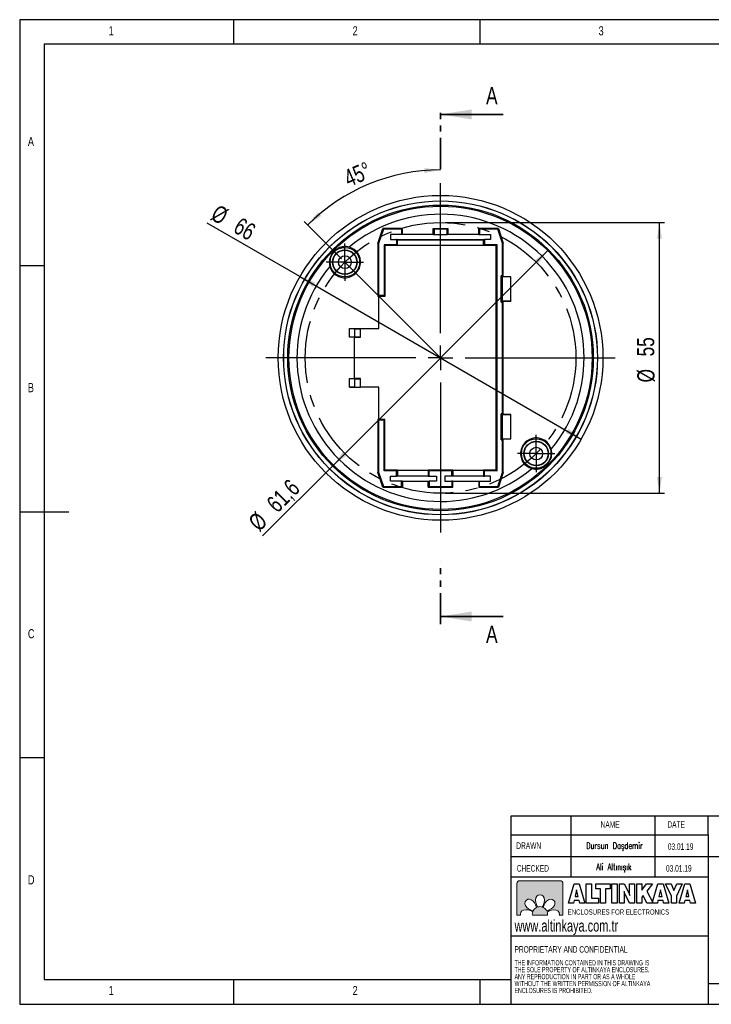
# Model space of a CAD drawing. Header units: millimetres. Extents: x 5 to 292, y 5 to 205.
# Tile 1 of 2: x 5 to 146, y 5 to 205. Entities that reach past the tile are written whole.
import ezdxf

# ---------------------------------------------------------------- set-up
doc = ezdxf.new("R2010")
doc.units = ezdxf.units.MM
doc.linetypes.add('CENTERX2', pattern=[20.32, 12.7, -2.54, 2.54, -2.54])
doc.linetypes.add('PHANTOM', pattern=[12.7, 6.35, -1.27, 1.27, -1.27, 1.27, -1.27])
doc.layers.add('LAYER1', color=7, linetype='Continuous', lineweight=25)
doc.layers.add('LAYER_1', color=179, linetype='Continuous', lineweight=25)
doc.layers.add('LAYER2', color=1, linetype='Continuous')
doc.styles.add('SLDTEXTSTYLE0', font='TXT', dxfattribs={"width": 0.7})
doc.styles.add('SLDTEXTSTYLE1', font='TXT', dxfattribs={"width": 0.75})
doc.styles.add('SLDTEXTSTYLE2', font='TXT', dxfattribs={"width": 0.605})
doc.styles.add('SLDTEXTSTYLE3', font='TXT', dxfattribs={"width": 0.605, "bigfont": 'bigfont'})
doc.dimstyles.new('SLDDIMSTYLE0', dxfattribs={"dimtxt": 3.5, "dimasz": 3.302, "dimexe": 0, "dimexo": 0.0625, "dimgap": 0.875, "dimtad": 1, "dimrnd": 1e-09, "dimzin": 12, "dimdsep": 46, "dimtxsty": 'SLDTEXTSTYLE1', "dimsah": 1, "dimcen": 0.09, "dimadec": 0, "dimazin": 3, "dimtfac": 1, "dimtofl": 0, "dimtmove": 0, "dimatfit": 3, "dimfxl": 1, "dimfrac": 2, "dimtolj": 1, "dimtzin": 12, "dimarcsym": 0})
doc.dimstyles.new('SLDDIMSTYLE1', dxfattribs={"dimtxt": 3.5, "dimasz": 3.302, "dimexe": 0, "dimexo": 0.0625, "dimgap": 0.875, "dimtad": 1, "dimdec": 4, "dimzin": 12, "dimdsep": 46, "dimtxsty": 'SLDTEXTSTYLE1', "dimsah": 1, "dimcen": 0.09, "dimazin": 3, "dimtfac": 1, "dimtofl": 0, "dimtmove": 0, "dimatfit": 3, "dimfxl": 1, "dimfrac": 2, "dimtolj": 1, "dimtzin": 12, "dimarcsym": 0})
doc.dimstyles.new('SLDDIMSTYLE2', dxfattribs={"dimtxt": 3.5, "dimasz": 3.302, "dimexe": 0, "dimexo": 0.0625, "dimgap": 0.875, "dimtad": 1, "dimrnd": 1e-09, "dimzin": 12, "dimdsep": 46, "dimtxsty": 'SLDTEXTSTYLE1', "dimsah": 1, "dimcen": 0, "dimadec": 0, "dimazin": 3, "dimtfac": 1, "dimtmove": 0, "dimatfit": 3, "dimfxl": 1, "dimfrac": 2, "dimtolj": 1, "dimtzin": 12, "dimarcsym": 0})
doc.dimstyles.new('SLDDIMSTYLE3', dxfattribs={"dimtxt": 3.5, "dimasz": 3.302, "dimexe": 0, "dimexo": 0.0625, "dimgap": 0.875, "dimtad": 1, "dimdec": 1, "dimrnd": 1e-09, "dimzin": 12, "dimdsep": 46, "dimtxsty": 'SLDTEXTSTYLE1', "dimsah": 1, "dimcen": 0, "dimadec": 0, "dimazin": 3, "dimtfac": 1, "dimtdec": 1, "dimtmove": 0, "dimatfit": 3, "dimfxl": 1, "dimfrac": 2, "dimtolj": 1, "dimtzin": 12, "dimarcsym": 0})

# ---------------------------------------------------------------- blocks, each defined once
blk = doc.blocks.new('Block4')
at = {"color": 7, "linetype": 'Continuous', "lineweight": 18, "insert": (0.07, 1.37), "char_height": 1.3229, "attachment_point": 1, "style": 'SLDTEXTSTYLE0'}
blk.add_mtext('ENCLOSURES FOR ELECTRONICS', dxfattribs=at)
blk = doc.blocks.new('Block6')
at = {"layer": 'LAYER_1', "color": 250}
for p, q in [((0, 0), (1.27, 4.36)), ((1.27, 4.36), (2.44, 4.36)), ((1.86, 3), (1.49, 1.49)), ((2.22, 1.49), (1.86, 3)), ((2.44, 4.36), (3.71, 0)), ((4.04, 0), (4.04, 4.36)), ((4.04, 4.36), (5.2, 4.36)), ((5.2, 4.36), (5.2, 1.16)), ((6.19, 3.21), (6.19, 4.36)), ((6.19, 4.36), (9.41, 4.36)), ((7.23, 3.21), (6.19, 3.21)), ((7.23, 0), (7.23, 3.21)), ((9.41, 3.21), (8.39, 3.21)), ((8.39, 3.21), (8.39, 0)), ((9.41, 4.36), (9.41, 3.21)), ((9.82, 0), (9.82, 4.36)), ((9.82, 4.36), (11, 4.36)), ((11, 4.36), (11, 0)), ((11.52, 0), (11.52, 4.36)), ((11.52, 4.36), (12.62, 4.36)), ((12.62, 4.36), (13.64, 2.33)), ((13.82, 2.3), (13.82, 4.36)), ((13.82, 4.36), (14.92, 4.36)), ((14.92, 4.36), (14.92, 0)), ((15.42, 0), (15.42, 4.36)), ((15.42, 4.36), (16.57, 4.36)), ((16.57, 4.36), (16.57, 2.92)), ((16.57, 2.92), (17.61, 4.36)), ((17.61, 4.36), (18.96, 4.36)), ((18.96, 4.36), (17.67, 2.75)), ((17.67, 2.75), (19.12, 0)), ((18.94, 0), (20.21, 4.36)), ((20.21, 4.36), (21.38, 4.36)), ((20.8, 3), (20.43, 1.49)), ((21.16, 1.49), (20.8, 3)), ((21.38, 4.36), (22.65, 0)), ((23.27, 1.61), (21.94, 4.36)), ((21.94, 4.36), (23.22, 4.36)), ((23.22, 4.36), (23.84, 2.87)), ((23.84, 2.87), (24.47, 4.36)), ((25.72, 4.36), (24.42, 1.61)), ((24.47, 4.36), (25.72, 4.36)), ((25, 0), (26.27, 4.36)), ((26.27, 4.36), (27.44, 4.36)), ((26.86, 3), (26.49, 1.49)), ((27.21, 1.49), (26.86, 3)), ((27.44, 4.36), (28.71, 0)), ((1.14, 0), (0, 0)), ((1.28, 0.58), (1.14, 0)), ((2.43, 0.58), (1.28, 0.58)), ((1.49, 1.49), (2.22, 1.49)), ((2.56, 0), (2.43, 0.58)), ((3.71, 0), (2.56, 0)), ((6.77, 0), (4.04, 0)), ((5.2, 1.16), (6.77, 1.16)), ((6.77, 1.16), (6.77, 0)), ((8.39, 0), (7.23, 0)), ((11, 0), (9.82, 0)), ((12.62, 0), (11.52, 0)), ((12.62, 2.04), (12.62, 0)), ((13.82, 0), (12.8, 2.01)), ((14.92, 0), (13.82, 0)), ((16.57, 0), (15.42, 0)), ((16.86, 1.75), (16.57, 1.39)), ((16.57, 1.39), (16.57, 0)), ((17.74, 0), (16.86, 1.75)), ((19.12, 0), (17.74, 0)), ((20.08, 0), (18.94, 0)), ((20.22, 0.58), (20.08, 0)), ((21.37, 0.58), (20.22, 0.58)), ((20.43, 1.49), (21.16, 1.49)), ((21.5, 0), (21.37, 0.58)), ((22.65, 0), (21.5, 0)), ((23.27, 0), (23.27, 1.61)), ((24.42, 0), (23.27, 0)), ((24.42, 1.61), (24.42, 0)), ((26.14, 0), (25, 0)), ((26.28, 0.58), (26.14, 0)), ((27.43, 0.58), (26.28, 0.58)), ((26.49, 1.49), (27.21, 1.49)), ((27.56, 0), (27.43, 0.58)), ((28.71, 0), (27.56, 0))]:
    blk.add_line(p, q, dxfattribs=at)
for points in [[(12.7, 2.26), (12.67, 2.37), (12.63, 2.5), (12.59, 2.64)], [(12.59, 2.64), (12.6, 2.56), (12.61, 2.48), (12.62, 2.4)], [(12.62, 2.4), (12.62, 2.31), (12.62, 2.19), (12.62, 2.04)], [(12.8, 2.01), (12.77, 2.07), (12.74, 2.16), (12.7, 2.26)], [(13.64, 2.33), (13.67, 2.28), (13.7, 2.19), (13.73, 2.09)], [(13.82, 1.97), (13.82, 2.06), (13.82, 2.17), (13.82, 2.3)], [(13.73, 2.09), (13.77, 1.99), (13.81, 1.86), (13.85, 1.71)], [(13.85, 1.71), (13.84, 1.79), (13.83, 1.87), (13.82, 1.97)]]:
    blk.add_open_spline(points, degree=3, dxfattribs=at)
blk = doc.blocks.new('SW_NOTE_2')
at = {"layer": 'LAYER1', "color": 0, "char_height": 1.0583, "attachment_point": 1, "style": 'SLDTEXTSTYLE2'}
for s, insert in [('THE INFORMATION CONTAINED IN THIS DRAWING IS', (0, 1.36)), ('ANY REPRODUCTION IN PART OR AS A WHOLE', (0, -1.46)), ('THE SOLE PROPERTY OF ALTINKAYA ENCLOSURES.', (0, -0.05)), ('WITHOUT THE WRITTEN PERMISSION OF ALTINKAYA', (0, -2.87)), ('ENCLOSURES IS PROHIBITED.', (0, -4.28))]:
    blk.add_mtext(s, dxfattribs=dict(at, insert=insert))
blk = doc.blocks.new('_D')
at = {"layer": 'LAYER_1'}
for p, q in [((91.54, 163.79), (136.04, 163.79)), ((135.04, 108.79), (135.04, 163.79)), ((91.54, 108.79), (136.04, 108.79))]:
    blk.add_line(p, q, dxfattribs=at)
for points in [[(135.04, 163.79), (134.53, 160.49), (135.55, 160.49)], [(135.04, 108.79), (135.55, 112.09), (134.53, 112.09)]]:
    blk.add_solid(points, dxfattribs=at)
at = {"layer": 'LAYER_1', "char_height": 3.5, "attachment_point": 1, "rotation": 90, "style": 'SLDTEXTSTYLE1'}
for s, insert in [('55', (130.47, 136.58)), ('%%c', (130.53, 131.3))]:
    blk.add_mtext(s, dxfattribs=dict(at, insert=insert))
blk = doc.blocks.new('_D_1')
at = {"layer": 'LAYER_1'}
blk.add_line((70.39, 156.44), (62.83, 164), dxfattribs=at)
blk.add_arc((90.54, 136.29), 38.19, 90, 135, dxfattribs=at)
for points in [[(90.54, 174.48), (87.22, 174.84), (87.26, 173.83)], [(63.54, 163.29), (66.32, 165.15), (65.63, 165.9)]]:
    blk.add_solid(points, dxfattribs=at)
at = {"layer": 'LAYER_1', "insert": (70.52, 174.17), "char_height": 3.5, "attachment_point": 1, "rotation": 23.1467, "style": 'SLDTEXTSTYLE1'}
blk.add_mtext('45°', dxfattribs=at)
blk = doc.blocks.new('_D_2')
at = {"layer": 'LAYER_1'}
for q in [(43.09, 163.69), (119.12, 119.79)]:
    blk.add_line((61.96, 152.79), q, dxfattribs=at)
for points in [[(61.96, 152.79), (64.57, 150.7), (65.08, 151.58)], [(119.12, 119.79), (116.51, 121.88), (116.01, 121)]]:
    blk.add_solid(points, dxfattribs=at)
at = {"layer": 'LAYER_1', "char_height": 3.5, "attachment_point": 1, "rotation": 330, "style": 'SLDTEXTSTYLE1'}
for s, insert in [('%%c', (45.34, 167.59)), ('66', (49.94, 165))]:
    blk.add_mtext(s, dxfattribs=dict(at, insert=insert))
blk = doc.blocks.new('_D_3')
at = {"layer": 'LAYER_1'}
for q in [(112.33, 158.08), (54.38, 100.13)]:
    blk.add_line((68.75, 114.5), q, dxfattribs=at)
for points in [[(112.33, 158.08), (109.64, 156.1), (110.36, 155.39)], [(68.75, 114.5), (71.45, 116.48), (70.73, 117.19)]]:
    blk.add_solid(points, dxfattribs=at)
at = {"layer": 'LAYER_1', "char_height": 3.5, "attachment_point": 1, "rotation": 45, "style": 'SLDTEXTSTYLE1'}
for s, insert in [('61,6', (54.89, 107.09)), ('%%c', (51.2, 103.32))]:
    blk.add_mtext(s, dxfattribs=dict(at, insert=insert))
blk = doc.blocks.new('SW_CENTERMARKSYMBOL_0')
at = {"layer": 'LAYER_1', "color": 0}
for p, q in [((0, 2.5), (0, 3.8)), ((0, 0), (0, 2.5)), ((-2.5, 0), (-3.8, 0)), ((0, 0), (-2.5, 0)), ((0, 0), (0, -2.5)), ((0, 0), (2.5, 0)), ((2.5, 0), (3.8, 0)), ((0, -2.5), (0, -3.8))]:
    blk.add_line(p, q, dxfattribs=at)
blk = doc.blocks.new('SW_CENTERMARKSYMBOL_1')
at = {"layer": 'LAYER_1', "color": 0}
for p, q in [((0, 2.5), (0, 3.8)), ((0, 0), (0, 2.5)), ((-2.5, 0), (-3.8, 0)), ((0, 0), (-2.5, 0)), ((0, 0), (0, -2.5)), ((0, 0), (2.5, 0)), ((2.5, 0), (3.8, 0)), ((0, -2.5), (0, -3.8))]:
    blk.add_line(p, q, dxfattribs=at)
blk = doc.blocks.new('SW_CENTERMARKSYMBOL_2')
at = {"layer": 'LAYER_1', "color": 0}
for p, q in [((0, 5), (0, 35.5)), ((0, 0), (0, 2.5)), ((-5, 0), (-35.5, 0)), ((0, 0), (-2.5, 0)), ((0, 0), (0, -2.5)), ((0, 0), (2.5, 0)), ((5, 0), (35.5, 0)), ((0, -5), (0, -35.5))]:
    blk.add_line(p, q, dxfattribs=at)

msp = doc.modelspace()

# ---------------------------------------------------------------- hatches: boundary and pattern name
at = {"layer": 'LAYER2'}
h = msp.add_hatch(color=256, dxfattribs=at)
edge = h.paths.add_edge_path(flags=0)
edge.add_spline(control_points=[(106.63894, 30.05263), (106.31671, 30.05263), (106.05385, 29.78977), (106.05385, 29.46755)], knot_values=[0.944444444, 0.944444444, 0.944444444, 0.944444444, 1, 1, 1, 1], weights=[1, 1, 1, 1], degree=3, periodic=0)
edge.add_line((106.05385, 29.46755), (106.05385, 23.03142))
edge.add_line((106.05385, 23.03142), (106.79186, 23.03142))
edge.add_spline(control_points=[(106.79186, 23.03142), (106.77518, 23.1021), (106.76686, 23.1778), (106.76716, 23.25866)], knot_values=[0.777777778, 0.777777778, 0.777777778, 0.777777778, 0.833333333, 0.833333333, 0.833333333, 0.833333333], weights=[1, 1, 1, 1], degree=3, periodic=0)
edge.add_spline(control_points=[(106.76716, 23.25866), (106.76491, 23.82299), (107.18654, 24.14452), (107.89452, 24.15791)], knot_values=[0.722222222, 0.722222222, 0.722222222, 0.722222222, 0.777777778, 0.777777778, 0.777777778, 0.777777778], weights=[1, 1, 1, 1], degree=3, periodic=0)
edge.add_spline(control_points=[(107.89452, 24.15791), (108.51497, 24.16922), (109.13139, 23.82299), (109.27413, 23.73732)], knot_values=[0.666666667, 0.666666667, 0.666666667, 0.666666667, 0.722222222, 0.722222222, 0.722222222, 0.722222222], weights=[1, 1, 1, 1], degree=3, periodic=0)
edge.add_spline(control_points=[(109.27413, 23.73732), (109.22369, 23.58526), (109.19634, 23.42285), (109.19634, 23.25381)], knot_values=[0.611111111, 0.611111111, 0.611111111, 0.611111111, 0.666666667, 0.666666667, 0.666666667, 0.666666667], weights=[1, 1, 1, 1], degree=3, periodic=0)
edge.add_spline(control_points=[(109.19634, 23.25381), (109.19634, 23.17823), (109.20172, 23.10405), (109.21229, 23.03142)], knot_values=[0.555555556, 0.555555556, 0.555555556, 0.555555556, 0.611111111, 0.611111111, 0.611111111, 0.611111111], weights=[1, 1, 1, 1], degree=3, periodic=0)
edge.add_line((109.21229, 23.03142), (112.25676, 23.03142))
edge.add_spline(control_points=[(112.25676, 23.03142), (112.26729, 23.10405), (112.27301, 23.17823), (112.27301, 23.25381)], knot_values=[0.444444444, 0.444444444, 0.444444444, 0.444444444, 0.5, 0.5, 0.5, 0.5], weights=[1, 1, 1, 1], degree=3, periodic=0)
edge.add_spline(control_points=[(112.27301, 23.25381), (112.27301, 23.41982), (112.24653, 23.5795), (112.19787, 23.72922)], knot_values=[0.388888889, 0.388888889, 0.388888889, 0.388888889, 0.444444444, 0.444444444, 0.444444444, 0.444444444], weights=[1, 1, 1, 1], degree=3, periodic=0)
edge.add_spline(control_points=[(112.19787, 23.72922), (112.34533, 23.8174), (112.95807, 24.15952), (113.57474, 24.14808)], knot_values=[0.333333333, 0.333333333, 0.333333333, 0.333333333, 0.388888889, 0.388888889, 0.388888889, 0.388888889], weights=[1, 1, 1, 1], degree=3, periodic=0)
edge.add_spline(control_points=[(113.57474, 24.14808), (114.28277, 24.13473), (114.70436, 23.81324), (114.7021, 23.24891)], knot_values=[0.277777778, 0.277777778, 0.277777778, 0.277777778, 0.333333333, 0.333333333, 0.333333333, 0.333333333], weights=[1, 1, 1, 1], degree=3, periodic=0)
edge.add_spline(control_points=[(114.7021, 23.24891), (114.70245, 23.17169), (114.69465, 23.09932), (114.6794, 23.03142)], knot_values=[0.222222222, 0.222222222, 0.222222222, 0.222222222, 0.277777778, 0.277777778, 0.277777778, 0.277777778], weights=[1, 1, 1, 1], degree=3, periodic=0)
edge.add_line((114.6794, 23.03142), (115.41559, 23.03142))
edge.add_line((115.41559, 23.03142), (115.41559, 29.46755))
edge.add_spline(control_points=[(115.41559, 29.46755), (115.41559, 29.78977), (115.15273, 30.05263), (114.8305, 30.05263)], knot_values=[0.055555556, 0.055555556, 0.055555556, 0.055555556, 0.111111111, 0.111111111, 0.111111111, 0.111111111], weights=[1, 1, 1, 1], degree=3, periodic=0)
edge.add_line((114.8305, 30.05263), (106.63894, 30.05263))
edge = h.paths.add_edge_path(flags=0)
edge.add_spline(control_points=[(111.21836, 24.7144), (111.06622, 24.76471), (110.90355, 24.79214), (110.73468, 24.79214)], knot_values=[0.666666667, 0.666666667, 0.666666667, 0.666666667, 0.833333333, 0.833333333, 0.833333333, 0.833333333], weights=[1, 1, 1, 1], degree=3, periodic=0)
edge.add_spline(control_points=[(110.73468, 24.79214), (110.56875, 24.79214), (110.4089, 24.76579), (110.25909, 24.71709)], knot_values=[0.833333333, 0.833333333, 0.833333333, 0.833333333, 1, 1, 1, 1], weights=[1, 1, 1, 1], degree=3, periodic=0)
edge.add_spline(control_points=[(110.25909, 24.71709), (110.17091, 24.86455), (109.82901, 25.47711), (109.84041, 26.09396)], knot_values=[0, 0, 0, 0, 0.166666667, 0.166666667, 0.166666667, 0.166666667], weights=[1, 1, 1, 1], degree=3, periodic=0)
edge.add_spline(control_points=[(109.84041, 26.09396), (109.85375, 26.80185), (110.1752, 27.22353), (110.73953, 27.22132)], knot_values=[0.166666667, 0.166666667, 0.166666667, 0.166666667, 0.333333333, 0.333333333, 0.333333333, 0.333333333], weights=[1, 1, 1, 1], degree=3, periodic=0)
edge.add_spline(control_points=[(110.73953, 27.22132), (111.30386, 27.22353), (111.62535, 26.80185), (111.6387, 26.09396)], knot_values=[0.333333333, 0.333333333, 0.333333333, 0.333333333, 0.5, 0.5, 0.5, 0.5], weights=[1, 1, 1, 1], degree=3, periodic=0)
edge.add_spline(control_points=[(111.6387, 26.09396), (111.65005, 25.47338), (111.30386, 24.85692), (111.21836, 24.7144)], knot_values=[0.5, 0.5, 0.5, 0.5, 0.666666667, 0.666666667, 0.666666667, 0.666666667], weights=[1, 1, 1, 1], degree=3, periodic=0)
edge = h.paths.add_edge_path(flags=0)
edge.add_spline(control_points=[(109.36651, 25.90048), (109.81228, 25.47087), (110.00343, 24.79205), (110.04438, 24.62873)], knot_values=[0.6, 0.6, 0.6, 0.6, 0.8, 0.8, 0.8, 0.8], weights=[1, 1, 1, 1], degree=3, periodic=0)
edge.add_spline(control_points=[(110.04438, 24.62873), (109.75157, 24.48135), (109.51224, 24.2435), (109.36339, 23.95169)], knot_values=[0.8, 0.8, 0.8, 0.8, 1, 1, 1, 1], weights=[1, 1, 1, 1], degree=3, periodic=0)
edge.add_spline(control_points=[(109.36339, 23.95169), (109.19478, 23.9942), (108.52199, 24.18578), (108.09485, 24.62886)], knot_values=[0, 0, 0, 0, 0.2, 0.2, 0.2, 0.2], weights=[1, 1, 1, 1], degree=3, periodic=0)
edge.add_spline(control_points=[(108.09485, 24.62886), (107.60363, 25.13902), (107.53291, 25.6644), (107.93348, 26.06194)], knot_values=[0.2, 0.2, 0.2, 0.2, 0.4, 0.4, 0.4, 0.4], weights=[1, 1, 1, 1], degree=3, periodic=0)
edge.add_spline(control_points=[(107.93348, 26.06194), (108.33115, 26.46242), (108.85644, 26.3917), (109.36651, 25.90048)], knot_values=[0.4, 0.4, 0.4, 0.4, 0.6, 0.6, 0.6, 0.6], weights=[1, 1, 1, 1], degree=3, periodic=0)
edge = h.paths.add_edge_path(flags=0)
edge.add_spline(control_points=[(113.3813, 24.62193), (112.95157, 24.17611), (112.27279, 23.98493), (112.1096, 23.94406)], knot_values=[0.6, 0.6, 0.6, 0.6, 0.8, 0.8, 0.8, 0.8], weights=[1, 1, 1, 1], degree=3, periodic=0)
edge.add_spline(control_points=[(112.1096, 23.94406), (111.96222, 24.23674), (111.72437, 24.47602), (111.43252, 24.62487)], knot_values=[0.8, 0.8, 0.8, 0.8, 1, 1, 1, 1], weights=[1, 1, 1, 1], degree=3, periodic=0)
edge.add_spline(control_points=[(111.43252, 24.62487), (111.47494, 24.79327), (111.66652, 25.46636), (112.10969, 25.89359)], knot_values=[0, 0, 0, 0, 0.2, 0.2, 0.2, 0.2], weights=[1, 1, 1, 1], degree=3, periodic=0)
edge.add_spline(control_points=[(112.10969, 25.89359), (112.61972, 26.38481), (113.14522, 26.45549), (113.54263, 26.05492)], knot_values=[0.2, 0.2, 0.2, 0.2, 0.4, 0.4, 0.4, 0.4], weights=[1, 1, 1, 1], degree=3, periodic=0)
edge.add_spline(control_points=[(113.54263, 26.05492), (113.94325, 25.65742), (113.87244, 25.13205), (113.3813, 24.62193)], knot_values=[0.4, 0.4, 0.4, 0.4, 0.6, 0.6, 0.6, 0.6], weights=[1, 1, 1, 1], degree=3, periodic=0)

# ---------------------------------------------------------------- linework, layer by layer
at = {"color": 7, "linetype": 'PHANTOM', "lineweight": 35}
for p, q in [((90.54143, 174.63989), (90.54143, 187.33989)), ((90.54143, 82.14915), (90.54143, 94.8555))]:
    msp.add_line(p, q, dxfattribs=at)
at = {"color": 7, "linetype": 'Continuous', "lineweight": 35}
for p, q in [((103.24143, 185.75239), (90.54143, 185.75239)), ((103.24143, 83.73665), (90.54143, 83.73665))]:
    msp.add_line(p, q, dxfattribs=at)
at = {"color": 7, "linetype": 'Continuous', "lineweight": 25}
for p, q in [((77.77808, 159.54997), (78.79143, 162.59001)), ((78.92038, 162.4111), (77.957, 159.52094)), ((78.79143, 162.59001), (78.92038, 162.4111)), ((82.79143, 162.59001), (78.79143, 162.59001)), ((82.61251, 162.4111), (78.92038, 162.4111)), ((82.79143, 162.59001), (82.61251, 162.4111)), ((82.61251, 162.4111), (82.61251, 161.34001)), ((82.79143, 161.3749), (82.79143, 162.59001)), ((89.04143, 162.59001), (89.22034, 162.4111)), ((89.04143, 161.3749), (89.04143, 162.59001)), ((89.04143, 162.59001), (92.04143, 162.59001)), ((89.22034, 162.4111), (89.22034, 161.34001)), ((91.86251, 162.4111), (89.22034, 162.4111)), ((92.04143, 162.59001), (91.86251, 162.4111)), ((91.86251, 161.34001), (91.86251, 162.4111)), ((92.04143, 162.59001), (92.04143, 161.3749)), ((98.29143, 162.59001), (98.47034, 162.4111)), ((102.29143, 162.59001), (98.29143, 162.59001)), ((98.29143, 161.3749), (98.29143, 162.59001)), ((98.47034, 162.4111), (98.47034, 161.34001)), ((102.16247, 162.4111), (98.47034, 162.4111)), ((102.16247, 162.4111), (102.29143, 162.59001)), ((103.11251, 159.56098), (102.16247, 162.4111)), ((102.29143, 162.59001), (103.29143, 159.59001)), ((82.61251, 161.34001), (80.39143, 161.34001)), ((80.39143, 161.34001), (80.39143, 160.34001)), ((80.39143, 160.34001), (81.61251, 160.34001)), ((81.61251, 160.34001), (81.61251, 159.26895)), ((81.75652, 160.34001), (81.61251, 160.34001)), ((81.75652, 160.34003), (81.75652, 160.34001)), ((81.79143, 160.30511), (81.75652, 160.34003)), ((81.75652, 160.34003), (99.32634, 160.34003)), ((81.79143, 159.09001), (81.79143, 160.30511)), ((81.79143, 160.30511), (99.29143, 160.30511)), ((82.75652, 161.34001), (82.61251, 161.34001)), ((82.79143, 161.3749), (82.75652, 161.33999)), ((82.75652, 161.33999), (82.75652, 161.34001)), ((89.07634, 161.33999), (82.75652, 161.33999)), ((89.04143, 161.3749), (82.79143, 161.3749)), ((89.04143, 161.3749), (89.07634, 161.33999)), ((89.07634, 161.34001), (89.22034, 161.34001)), ((89.07634, 161.33999), (89.07634, 161.34001)), ((89.22034, 161.34001), (91.86251, 161.34001)), ((92.00652, 161.34001), (91.86251, 161.34001)), ((92.04143, 161.3749), (92.00652, 161.33999)), ((92.00652, 161.33999), (92.00652, 161.34001)), ((98.32634, 161.33999), (92.00652, 161.33999)), ((98.29143, 161.3749), (92.04143, 161.3749)), ((98.29143, 161.3749), (98.32634, 161.33999)), ((98.32634, 161.33999), (98.32634, 161.34001)), ((98.32634, 161.34001), (98.47034, 161.34001)), ((98.47034, 161.34001), (100.69143, 161.34001)), ((99.29143, 160.30511), (99.32634, 160.34003)), ((99.29143, 159.09001), (99.29143, 160.30511)), ((99.32634, 160.34003), (99.32634, 160.34001)), ((99.32634, 160.34001), (99.47034, 160.34001)), ((99.47034, 160.34001), (99.47034, 159.26895)), ((100.69143, 160.34001), (99.47034, 160.34001)), ((100.69143, 161.34001), (100.69143, 160.34001)), ((77.957, 159.52094), (77.77808, 159.54997)), ((77.77808, 159.54997), (77.77808, 148.79001)), ((77.957, 159.52094), (77.957, 148.96895)), ((79.06249, 159.26895), (79.06249, 148.96895)), ((79.06249, 159.26895), (79.24143, 159.09001)), ((81.61251, 159.26895), (79.06249, 159.26895)), ((79.24143, 159.09001), (79.24143, 148.79001)), ((81.79143, 159.09001), (79.24143, 159.09001)), ((81.61251, 159.26895), (81.79143, 159.09001)), ((99.29143, 159.09001), (81.79143, 159.09001)), ((99.47034, 159.26895), (99.29143, 159.09001)), ((101.84143, 159.09001), (99.29143, 159.09001)), ((102.02037, 159.26895), (99.47034, 159.26895)), ((101.84143, 159.09001), (102.02037, 159.26895)), ((101.84143, 152.8243), (101.84143, 159.09001)), ((102.02037, 113.31107), (102.02037, 159.26895)), ((103.29143, 159.59001), (103.11251, 159.56098)), ((103.11251, 152.94003), (103.11251, 159.56098)), ((103.29143, 152.76112), (103.29143, 159.59001)), ((101.86238, 152.80335), (101.84143, 152.8243)), ((101.86238, 147.77667), (101.86238, 152.80335)), ((103.11251, 152.94003), (102.87587, 152.94003)), ((102.87587, 147.63999), (102.87587, 152.94003)), ((102.87587, 152.94003), (103.03383, 152.78206)), ((103.08445, 152.73144), (103.03383, 152.78206)), ((103.03383, 152.78206), (103.03383, 147.79796)), ((104.80665, 152.73144), (103.08445, 152.73144)), ((103.08445, 152.73144), (103.08445, 147.84857)), ((103.29143, 152.76112), (103.11251, 152.94003)), ((104.83632, 152.76112), (103.29143, 152.76112)), ((104.80665, 152.73144), (104.83632, 152.76112)), ((104.80665, 147.84857), (104.80665, 152.73144)), ((104.83632, 147.8189), (104.83632, 152.76112)), ((77.957, 148.96895), (77.77808, 148.79001)), ((78.02808, 148.79001), (77.77808, 148.79001)), ((79.06249, 148.96895), (77.957, 148.96895)), ((79.24143, 148.79001), (78.02808, 148.79001)), ((78.02808, 142.25335), (78.02808, 148.79001)), ((79.06249, 148.96895), (79.24143, 148.79001)), ((101.84143, 147.75572), (101.86238, 147.77667)), ((101.84143, 124.8243), (101.84143, 147.75572)), ((103.03383, 147.79796), (102.87587, 147.63999)), ((102.87587, 147.63999), (103.11251, 147.63999)), ((103.08445, 147.84857), (103.03383, 147.79796)), ((103.08445, 147.84857), (104.80665, 147.84857)), ((103.29143, 147.8189), (103.11251, 147.63999)), ((103.11251, 124.94003), (103.11251, 147.63999)), ((103.29143, 124.76112), (103.29143, 147.8189)), ((103.29143, 147.8189), (104.83632, 147.8189)), ((104.80665, 147.84857), (104.83632, 147.8189)), ((72.04143, 142.25335), (74.27808, 142.25335)), ((72.04143, 142.25335), (73.04143, 142.20674)), ((72.04143, 140.50335), (72.04143, 142.25335)), ((73.04143, 142.20674), (74.26255, 142.20674)), ((73.04143, 142.20674), (73.04143, 140.51889)), ((74.26255, 142.20674), (74.27808, 142.25335)), ((74.26255, 140.51889), (74.26255, 142.20674)), ((74.27808, 140.50335), (74.27808, 142.25335)), ((74.27808, 142.25335), (78.02808, 142.25335)), ((73.04143, 140.51889), (72.04143, 140.50335)), ((73.07808, 140.50335), (72.04143, 140.50335)), ((73.04143, 140.51889), (74.26255, 140.51889)), ((74.27808, 140.50335), (73.07808, 140.50335)), ((73.07808, 132.07667), (73.07808, 140.50335)), ((74.27808, 140.50335), (74.26255, 140.51889)), ((72.04143, 132.07667), (73.07808, 132.07667)), ((72.04143, 132.07667), (73.04143, 132.06113)), ((72.04143, 130.32667), (72.04143, 132.07667)), ((73.04143, 132.06113), (74.26255, 132.06113)), ((73.04143, 132.06113), (73.04143, 130.3422)), ((74.27808, 132.07667), (73.07808, 132.07667)), ((74.26255, 132.06113), (74.27808, 132.07667)), ((74.26255, 130.3422), (74.26255, 132.06113)), ((74.27808, 130.32667), (74.27808, 132.07667)), ((73.04143, 130.3422), (72.04143, 130.32667)), ((72.04143, 130.32667), (74.27808, 130.32667)), ((73.04143, 130.3422), (74.26255, 130.3422)), ((74.27808, 130.32667), (74.26255, 130.3422)), ((78.02808, 130.32667), (74.27808, 130.32667)), ((78.02808, 123.79001), (78.02808, 130.32667)), ((101.86238, 124.80335), (101.84143, 124.8243)), ((101.86238, 119.77667), (101.86238, 124.80335)), ((103.11251, 124.94003), (102.87587, 124.94003)), ((102.87587, 119.63999), (102.87587, 124.94003)), ((102.87587, 124.94003), (103.03383, 124.78206)), ((103.08445, 124.73144), (103.03383, 124.78206)), ((103.03383, 124.78206), (103.03383, 119.79796)), ((104.80665, 124.73144), (103.08445, 124.73144)), ((103.08445, 124.73144), (103.08445, 119.84857)), ((103.29143, 124.76112), (103.11251, 124.94003)), ((104.83632, 124.76112), (103.29143, 124.76112)), ((104.80665, 124.73144), (104.83632, 124.76112)), ((104.80665, 119.84857), (104.80665, 124.73144)), ((104.83632, 119.8189), (104.83632, 124.76112)), ((77.77808, 123.79001), (77.957, 123.61107)), ((78.02808, 123.79001), (77.77808, 123.79001)), ((77.77808, 123.79001), (77.77808, 113.03005)), ((77.957, 123.61107), (77.957, 113.05908)), ((79.06249, 123.61107), (77.957, 123.61107)), ((79.24143, 123.79001), (78.02808, 123.79001)), ((79.24143, 123.79001), (79.06249, 123.61107)), ((79.06249, 113.31107), (79.06249, 123.61107)), ((79.24143, 113.49001), (79.24143, 123.79001)), ((101.84143, 119.75572), (101.86238, 119.77667)), ((101.84143, 113.49001), (101.84143, 119.75572)), ((103.03383, 119.79796), (102.87587, 119.63999)), ((102.87587, 119.63999), (103.11251, 119.63999)), ((103.08445, 119.84857), (103.03383, 119.79796)), ((103.08445, 119.84857), (104.80665, 119.84857)), ((103.29143, 119.8189), (103.11251, 119.63999)), ((103.11251, 113.01904), (103.11251, 119.63999)), ((103.29143, 119.8189), (104.83632, 119.8189)), ((103.29143, 112.99001), (103.29143, 119.8189)), ((104.80665, 119.84857), (104.83632, 119.8189)), ((77.77808, 113.03005), (77.957, 113.05908)), ((78.79143, 109.99001), (77.77808, 113.03005)), ((77.957, 113.05908), (78.92038, 110.16892)), ((79.24143, 113.49001), (79.06249, 113.31107)), ((81.61251, 113.31107), (79.06249, 113.31107)), ((81.79143, 113.49001), (79.24143, 113.49001)), ((80.39143, 112.24001), (81.61251, 112.24001)), ((80.39143, 111.24001), (80.39143, 112.24001)), ((81.61251, 113.31107), (81.79143, 113.49001)), ((81.61251, 112.24001), (81.61251, 113.31107)), ((81.75652, 112.24001), (81.61251, 112.24001)), ((81.79143, 112.2749), (81.75652, 112.23999)), ((81.75652, 112.23999), (81.75652, 112.24001)), ((88.07634, 112.23999), (81.75652, 112.23999)), ((81.79143, 113.49001), (81.79143, 112.2749)), ((81.79143, 113.49001), (88.04143, 113.49001)), ((88.04143, 112.2749), (81.79143, 112.2749)), ((88.04143, 113.49001), (88.04143, 112.2749)), ((88.22034, 113.31107), (88.04143, 113.49001)), ((93.04143, 113.49001), (88.04143, 113.49001)), ((88.04143, 112.2749), (88.07634, 112.23999)), ((88.07634, 112.23999), (88.07634, 112.24001)), ((88.07634, 112.24001), (88.22034, 112.24001)), ((88.22034, 112.24001), (88.22034, 113.31107)), ((92.86251, 113.31107), (88.22034, 113.31107)), ((88.22034, 112.24001), (89.69143, 112.24001)), ((89.69143, 112.24001), (89.69143, 111.24001)), ((92.86251, 112.24001), (91.39143, 112.24001)), ((91.39143, 112.24001), (91.39143, 111.24001)), ((92.86251, 113.31107), (93.04143, 113.49001)), ((92.86251, 112.24001), (92.86251, 113.31107)), ((93.00652, 112.24001), (92.86251, 112.24001)), ((93.04143, 112.2749), (93.00652, 112.23999)), ((93.00652, 112.23999), (93.00652, 112.24001)), ((99.32634, 112.23999), (93.00652, 112.23999)), ((93.04143, 113.49001), (93.04143, 112.2749)), ((93.04143, 113.49001), (99.29143, 113.49001)), ((99.29143, 112.2749), (93.04143, 112.2749)), ((99.29143, 113.49001), (99.29143, 112.2749)), ((99.47034, 113.31107), (99.29143, 113.49001)), ((101.84143, 113.49001), (99.29143, 113.49001)), ((99.29143, 112.2749), (99.32634, 112.23999)), ((99.32634, 112.24001), (99.47034, 112.24001)), ((99.32634, 112.23999), (99.32634, 112.24001)), ((99.47034, 112.24001), (99.47034, 113.31107)), ((102.02037, 113.31107), (99.47034, 113.31107)), ((100.69143, 112.24001), (99.47034, 112.24001)), ((100.69143, 111.24001), (100.69143, 112.24001)), ((101.84143, 113.49001), (102.02037, 113.31107)), ((102.16247, 110.16892), (103.11251, 113.01904)), ((103.29143, 112.99001), (102.29143, 109.99001)), ((103.11251, 113.01904), (103.29143, 112.99001)), ((78.92038, 110.16892), (78.79143, 109.99001)), ((78.92038, 110.16892), (82.61251, 110.16892)), ((82.61251, 111.24001), (80.39143, 111.24001)), ((82.61251, 110.16892), (82.61251, 111.24001)), ((82.75652, 111.24001), (82.61251, 111.24001)), ((82.79143, 109.99001), (82.61251, 110.16892)), ((82.75652, 111.24003), (82.75652, 111.24001)), ((82.79143, 111.20511), (82.75652, 111.24003)), ((82.75652, 111.24003), (88.07634, 111.24003)), ((82.79143, 111.20511), (82.79143, 109.99001)), ((82.79143, 111.20511), (88.04143, 111.20511)), ((88.04143, 111.20511), (88.07634, 111.24003)), ((88.04143, 109.99001), (88.04143, 111.20511)), ((88.04143, 109.99001), (88.22034, 110.16892)), ((88.07634, 111.24003), (88.07634, 111.24001)), ((88.07634, 111.24001), (88.22034, 111.24001)), ((88.22034, 111.24001), (88.22034, 110.16892)), ((89.69143, 111.24001), (88.22034, 111.24001)), ((88.22034, 110.16892), (92.86251, 110.16892)), ((91.39143, 111.24001), (92.86251, 111.24001)), ((92.86251, 111.24001), (92.86251, 110.16892)), ((93.00652, 111.24001), (92.86251, 111.24001)), ((93.04143, 109.99001), (92.86251, 110.16892)), ((93.00652, 111.24003), (93.00652, 111.24001)), ((93.04143, 111.20511), (93.00652, 111.24003)), ((93.00652, 111.24003), (98.32634, 111.24003)), ((93.04143, 109.99001), (93.04143, 111.20511)), ((93.04143, 111.20511), (98.29143, 111.20511)), ((98.29143, 111.20511), (98.32634, 111.24003)), ((98.29143, 111.20511), (98.29143, 109.99001)), ((98.29143, 109.99001), (98.47034, 110.16892)), ((98.32634, 111.24003), (98.32634, 111.24001)), ((98.32634, 111.24001), (98.47034, 111.24001)), ((98.47034, 110.16892), (98.47034, 111.24001)), ((98.47034, 111.24001), (100.69143, 111.24001)), ((98.47034, 110.16892), (102.16247, 110.16892)), ((102.29143, 109.99001), (102.16247, 110.16892)), ((78.79143, 109.99001), (82.79143, 109.99001)), ((88.04143, 109.99001), (93.04143, 109.99001)), ((98.29143, 109.99001), (102.29143, 109.99001))]:
    msp.add_line(p, q, dxfattribs=at)
at = {"color": 22, "linetype": 'Continuous', "lineweight": 18}
for p, q in [((106.63894, 30.05263), (114.8305, 30.05263)), ((106.05385, 23.03142), (106.05385, 29.46755)), ((115.41559, 29.46755), (115.41559, 23.03142)), ((106.79186, 23.03142), (106.05385, 23.03142)), ((112.25676, 23.03142), (109.21229, 23.03142)), ((115.41559, 23.03142), (114.6794, 23.03142))]:
    msp.add_line(p, q, dxfattribs=at)
at = {"color": 7, "linetype": 'Continuous', "lineweight": 25}
for centre, radius in [((90.54143, 136.29001), 33), ((90.54143, 136.29001), 31.9), ((90.54143, 136.29001), 31.87382), ((90.54143, 136.29001), 31.05238), ((90.54143, 136.29001), 30.81535), ((71.09599, 155.73545), 3), ((71.09599, 155.73545), 2.5), ((71.09599, 155.73545), 2.43016), ((71.09599, 155.73545), 1.3), ((109.98687, 116.84457), 3), ((109.98687, 116.84457), 2.5), ((109.98687, 116.84457), 2.43016), ((109.98687, 116.84457), 1.3)]:
    msp.add_circle(centre, radius, dxfattribs=at)
for centre, radius, start, end in [((90.54143, 136.29001), 29.17912, 320.4679814, 129.5320186), ((71.09599, 155.73545), 3.18153, 195.919566, 74.080434), ((90.54143, 136.29001), 29.17912, 140.4679814, 309.5320186), ((109.98687, 116.84457), 3.18153, 15.919566, 254.080434)]:
    msp.add_arc(centre, radius, start, end, dxfattribs=at)
for points in [[(71.96865, 158.79496), (71.77787, 158.84302), (71.5751, 158.87611), (71.13761, 158.90057), (70.90158, 158.89239), (70.51502, 158.82819), (70.38145, 158.79816), (70.10136, 158.7139), (69.95565, 158.65978), (69.73179, 158.55544), (69.65604, 158.5167), (69.50177, 158.42933), (69.42249, 158.38016), (69.26614, 158.27301), (69.18872, 158.21493), (69.0356, 158.08838), (68.96007, 158.01984), (68.74695, 157.80733), (68.61753, 157.65061), (68.40218, 157.3382), (68.31401, 157.18051), (68.17321, 156.87979), (68.1185, 156.73282), (68.03403, 156.45297), (68.00399, 156.31984), (67.9396, 155.93518), (67.93083, 155.69723), (67.95512, 155.25733), (67.98833, 155.05392), (68.03648, 154.86279)], [(109.11421, 113.78506), (109.30499, 113.737), (109.50776, 113.70391), (109.94525, 113.67945), (110.18128, 113.68763), (110.56784, 113.75183), (110.70141, 113.78186), (110.9815, 113.86612), (111.12721, 113.92024), (111.35107, 114.02458), (111.42682, 114.06332), (111.58109, 114.15068), (111.66037, 114.19986), (111.81672, 114.30701), (111.89414, 114.36509), (112.04725, 114.49164), (112.12279, 114.56018), (112.33591, 114.77269), (112.46533, 114.92941), (112.68067, 115.24182), (112.76885, 115.39951), (112.90965, 115.70023), (112.96435, 115.8472), (113.04883, 116.12705), (113.07887, 116.26017), (113.14326, 116.64484), (113.15203, 116.88279), (113.12774, 117.32269), (113.09453, 117.5261), (113.04638, 117.71723)]]:
    msp.add_open_spline(points, degree=3, knots=[0, 0, 0, 0, 0.125, 0.125, 0.25, 0.25, 0.3125, 0.3125, 0.375, 0.375, 0.40625, 0.40625, 0.4375, 0.4375, 0.46875, 0.46875, 0.5, 0.5, 0.5625, 0.5625, 0.625, 0.625, 0.6875, 0.6875, 0.75, 0.75, 0.875, 0.875, 1, 1, 1, 1], dxfattribs=at)
at = {"color": 22, "linetype": 'Continuous', "lineweight": 18}
for points in [[(106.05385, 29.46755), (106.05385, 29.78977), (106.31671, 30.05263), (106.63894, 30.05263)], [(114.8305, 30.05263), (115.15273, 30.05263), (115.41559, 29.78977), (115.41559, 29.46755)], [(108.09485, 24.62886), (107.60363, 25.13902), (107.53291, 25.6644), (107.93348, 26.06194)], [(107.93348, 26.06194), (108.33115, 26.46242), (108.85644, 26.3917), (109.36651, 25.90048)], [(110.25909, 24.71709), (110.17091, 24.86455), (109.82901, 25.47711), (109.84041, 26.09396)], [(109.84041, 26.09396), (109.85375, 26.80185), (110.1752, 27.22353), (110.73953, 27.22132)], [(110.73953, 27.22132), (111.30386, 27.22353), (111.62535, 26.80185), (111.6387, 26.09396)], [(111.6387, 26.09396), (111.65005, 25.47338), (111.30386, 24.85692), (111.21836, 24.7144)], [(112.10969, 25.89359), (112.61972, 26.38481), (113.14522, 26.45549), (113.54263, 26.05492)], [(113.54263, 26.05492), (113.94325, 25.65742), (113.87244, 25.13205), (113.3813, 24.62193)], [(107.89452, 24.15791), (107.18654, 24.14452), (106.76491, 23.82299), (106.76716, 23.25866)], [(109.27413, 23.73732), (109.13139, 23.82299), (108.51497, 24.16922), (107.89452, 24.15791)], [(109.36339, 23.95169), (109.19478, 23.9942), (108.52199, 24.18578), (108.09485, 24.62886)], [(110.04438, 24.62873), (109.75157, 24.48135), (109.51224, 24.2435), (109.36339, 23.95169)], [(109.36651, 25.90048), (109.81228, 25.47087), (110.00343, 24.79205), (110.04438, 24.62873)], [(110.73468, 24.79214), (110.56875, 24.79214), (110.4089, 24.76579), (110.25909, 24.71709)], [(111.21836, 24.7144), (111.06622, 24.76471), (110.90355, 24.79214), (110.73468, 24.79214)], [(111.43252, 24.62487), (111.47494, 24.79327), (111.66652, 25.46636), (112.10969, 25.89359)], [(112.1096, 23.94406), (111.96222, 24.23674), (111.72437, 24.47602), (111.43252, 24.62487)], [(113.3813, 24.62193), (112.95157, 24.17611), (112.27279, 23.98493), (112.1096, 23.94406)], [(113.57474, 24.14808), (112.95807, 24.15952), (112.34533, 23.8174), (112.19787, 23.72922)], [(114.7021, 23.24891), (114.70436, 23.81324), (114.28277, 24.13473), (113.57474, 24.14808)], [(106.76716, 23.25866), (106.76686, 23.1778), (106.77518, 23.1021), (106.79186, 23.03142)], [(109.19634, 23.25381), (109.19634, 23.42285), (109.22369, 23.58526), (109.27413, 23.73732)], [(109.21229, 23.03142), (109.20172, 23.10405), (109.19634, 23.17823), (109.19634, 23.25381)], [(112.19787, 23.72922), (112.24653, 23.5795), (112.27301, 23.41982), (112.27301, 23.25381)], [(112.27301, 23.25381), (112.27301, 23.17823), (112.26729, 23.10405), (112.25676, 23.03142)], [(114.6794, 23.03142), (114.69465, 23.09932), (114.70245, 23.17169), (114.7021, 23.24891)]]:
    msp.add_open_spline(points, degree=3, dxfattribs=at)
at = {"color": 7, "linetype": 'Continuous', "lineweight": 35}
for points in [[(90.54143, 185.75239), (96.89143, 184.73639), (96.89143, 186.76839)], [(90.54143, 83.73665), (96.89143, 82.72065), (96.89143, 84.75265)]]:
    msp.add_solid(points, dxfattribs=at)
at = {"layer": 'LAYER1'}
for p, q in [((292, 205), (5, 205)), ((5, 205), (5, 5)), ((48.5, 200), (48.5, 205)), ((98.5, 205), (98.5, 200)), ((287, 200), (10, 200)), ((10, 200), (10, 10)), ((10, 155), (5, 155)), ((5, 105), (15, 105)), ((10, 55), (5, 55)), ((159.45146, 43.19442), (104.82776, 43.19442)), ((104.82776, 43.19442), (104.82776, 7.37397)), ((117.04779, 43.19442), (117.04779, 30.86546)), ((134.08665, 43.19442), (134.08665, 30.86546)), ((144.93993, 39.38426), (144.93993, 43.19442)), ((104.82776, 39.38426), (144.93993, 39.38426)), ((144.93993, 39.38426), (144.93993, 4.94442)), ((104.82776, 34.96711), (144.93993, 34.96711)), ((144.93993, 34.96711), (203.62776, 34.96711)), ((104.82776, 30.86546), (144.93993, 30.86546)), ((104.82776, 18.85787), (144.93993, 18.85787)), ((10, 10), (98.5, 10)), ((48.5, 5), (48.5, 10)), ((98.5, 10), (104.82776, 10)), ((98.5, 10), (98.5, 5)), ((144.93993, 9.19442), (279.02776, 9.19442)), ((104.82776, 7.37397), (104.82776, 5)), ((5, 5), (292, 5))]:
    msp.add_line(p, q, dxfattribs=at)
at = {"layer": 'LAYER_1'}
msp.add_line((71.09599, 155.73545), (90.54143, 136.29001), dxfattribs=at)
at = {"layer": 'LAYER_1', "linetype": 'CENTERX2'}
msp.add_circle((90.54143, 136.29001), 27.5, dxfattribs=at)

# ---------------------------------------------------------------- block references
at = {"color": 7, "linetype": 'Continuous'}
for name, p, xscale, yscale, zscale in [('Block6', (116.53337, 25.49089), 0.9, 0.9, 0.9), ('Block4', (116.31944, 23.13435), 0.8, 0.8, 0.8)]:
    msp.add_blockref(name, p, dxfattribs=dict(at, xscale=xscale, yscale=yscale, zscale=zscale))
at = {"layer": 'LAYER1'}
msp.add_blockref('SW_NOTE_2', (105.58291, 12.56194), dxfattribs=at)
at = {"layer": 'LAYER_1'}
for name, p in [('SW_CENTERMARKSYMBOL_2', (90.54143, 136.29001)), ('SW_CENTERMARKSYMBOL_1', (71.09599, 155.73545)), ('SW_CENTERMARKSYMBOL_0', (109.98687, 116.84457))]:
    msp.add_blockref(name, p, dxfattribs=at)

# ---------------------------------------------------------------- texts
at = {"color": 7, "linetype": 'Continuous', "lineweight": 0}
for s, insert, char_height, attachment_point, style in [('1', (23.08334, 203.66802), 1.85208, 1, 'SLDTEXTSTYLE1'), ('2', (72.66667, 203.66802), 1.85208, 1, 'SLDTEXTSTYLE1'), ('3', (122.66667, 203.66802), 1.85208, 1, 'SLDTEXTSTYLE1'), ('A', (6.66667, 181.16802), 1.85208, 1, 'SLDTEXTSTYLE1'), ('B', (6.66667, 131.16802), 1.85208, 1, 'SLDTEXTSTYLE1'), ('C', (6.66667, 81.16802), 1.85208, 1, 'SLDTEXTSTYLE1'), ('03.01.19', (139.33441, 37.64858), 1.322917, 2, 'SLDTEXTSTYLE2'), ('03.01.19', (138.96758, 33.22584), 1.322917, 2, 'SLDTEXTSTYLE2'), ('D', (6.66667, 31.16802), 1.85208, 1, 'SLDTEXTSTYLE1'), ('www.altinkaya.com.tr', (105.58291, 22.10446), 2.38125, 1, 'SLDTEXTSTYLE0'), ('1', (23.08334, 8.66802), 1.85208, 1, 'SLDTEXTSTYLE1'), ('2', (72.66667, 8.66802), 1.85208, 1, 'SLDTEXTSTYLE1')]:
    msp.add_mtext(s, dxfattribs=dict(at, insert=insert, char_height=char_height, attachment_point=attachment_point, style=style))
at = {"color": 7, "linetype": 'Continuous', "char_height": 3.5, "attachment_point": 1, "style": 'SLDTEXTSTYLE1'}
for insert in [(99.7911, 191.30858), (99.7911, 81.88644)]:
    msp.add_mtext('A', dxfattribs=dict(at, insert=insert))
at = {"layer": 'LAYER1'}
for s, insert, char_height, attachment_point, style in [('NAME', (123.06858, 42.14278), 1.322917, 1, 'SLDTEXTSTYLE2'), ('DATE', (136.64653, 42.14278), 1.322917, 1, 'SLDTEXTSTYLE2'), ('Dursun Daşdemir', (125.88183, 37.8375), 1.3229167, 2, 'SLDTEXTSTYLE3'), ('DRAWN', (105.93622, 37.8457), 1.322917, 1, 'SLDTEXTSTYLE2'), ('CHECKED', (106.03642, 33.22584), 1.322917, 1, 'SLDTEXTSTYLE2'), ('Ali Altınışık', (125.77654, 33.5248), 1.3229167, 2, 'SLDTEXTSTYLE3'), ('PROPRIETARY AND CONFIDENTIAL', (105.58291, 16.76172), 1.3229167, 1, 'SLDTEXTSTYLE2')]:
    msp.add_mtext(s, dxfattribs=dict(at, insert=insert, char_height=char_height, attachment_point=attachment_point, style=style))

# ---------------------------------------------------------------- dimensions: what is measured, and where the dimension line sits
at = {"layer": 'LAYER_1'}
dim = msp.add_angular_dim_2l(base=(75.92799, 171.56996), line1=((90.54143, 187.75239), (90.54143, 81.73665)), line2=((71.09599, 155.73545), (90.54143, 136.29001)), dimstyle='SLDDIMSTYLE1', dxfattribs=at)
dim.commit()
dim.dimension.update_dxf_attribs({"geometry": '_D_1', "text_midpoint": (75.53071, 171.40277), "dimtype": 162})
for p1, p2, dimstyle, picture, middle in [((61.96259, 152.79001), (119.12027, 119.79001), 'SLDDIMSTYLE2', '_D_2', (47.54682, 161.11297)), ((68.75169, 114.50027), (112.33117, 158.07975), 'SLDDIMSTYLE3', '_D_3', (59.3866, 105.13518))]:
    dim = msp.add_diameter_dim_2p(p1=p1, p2=p2, dimstyle=dimstyle, dxfattribs=at)
    dim.commit()
    dim.dimension.update_dxf_attribs({"geometry": picture, "text_midpoint": middle, "dimtype": 163})
dim = msp.add_linear_dim(base=(135.03992, 163.79001), p1=(90.54143, 108.79001), p2=(90.54143, 163.79001), angle=90, text='%%c<>', dimstyle='SLDDIMSTYLE0', dxfattribs=at)
dim.commit()
dim.dimension.update_dxf_attribs({"geometry": '_D', "text_midpoint": (135.03992, 136.52557), "dimtype": 160})

doc.saveas('drawing.dxf')
